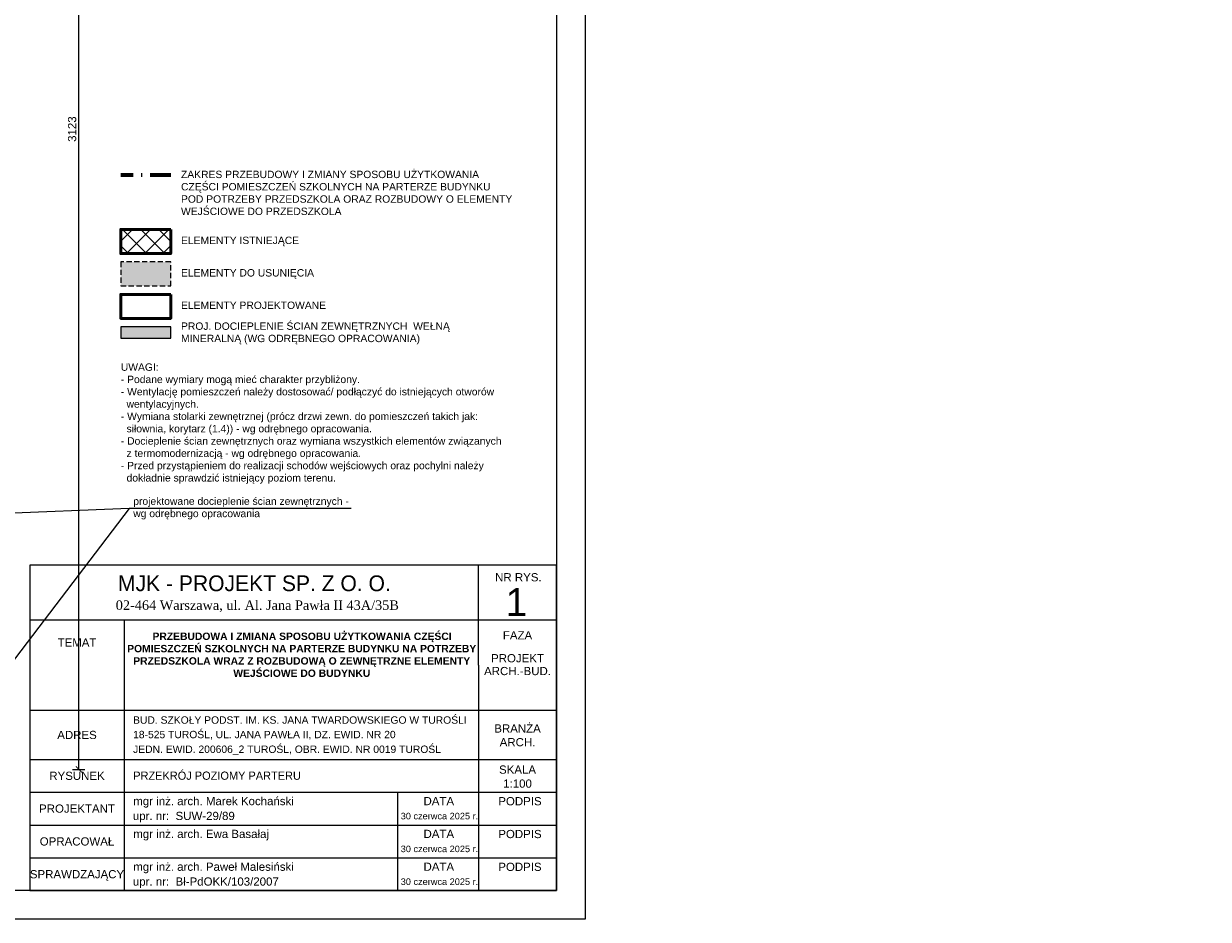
# Model space of a CAD drawing. Header units: millimetres. Extents: x -29624 to 9939, y -6894 to 6495.
# Tile 60 of 243: x -23057 to -20170, y 2127 to 4311. Entities that reach past the tile are written whole.
import ezdxf
from ezdxf.enums import TextEntityAlignment as Align

# ---------------------------------------------------------------- set-up
doc = ezdxf.new("R2010")
doc.units = ezdxf.units.MM
doc.header["$MEASUREMENT"] = 0
doc.linetypes.add('DASHED', pattern=[19.05, 12.7, -6.35])
doc.linetypes.add('Kropki i Kreski', pattern=[920, 500, -200, 20, -200])
for name, color, linetype, lineweight in [('A_do usunięcia', 200, 'Continuous', 9), ('A_opisy', 81, 'Continuous', 13), ('A_przekrojowe główne', 50, 'Continuous', 50), ('A_widokowe', 160, 'Continuous', 18), ('A_wymiary', 253, 'Continuous', 9), ('A_ściany istniejące hatch', 82, 'Continuous', 9)]:
    doc.layers.add(name, color=color, linetype=linetype, lineweight=lineweight)
doc.layers.add('A_wełna mineralna', color=7, linetype='Continuous', lineweight=5, true_color=0x00d66b)
doc.layers.add('A_zakres opracowania', color=7, linetype='Continuous', lineweight=70, true_color=0xe00038)
doc.layers.add('Konstrukcja - Ściany zew', color=7, linetype='Continuous')
doc.styles.add('st1', font='arial.ttf')
doc.styles.get("Standard").update_dxf_attribs({"font": 'arial.ttf'})
doc.styles.add('STIL16', font='arial.ttf')
doc.styles.add('STIL32', font='times.ttf')
doc.styles.add('STIL32_F', font='framd.ttf')
doc.dimstyles.new('1do100', dxfattribs={"dimtxt": 20, "dimasz": 15, "dimexe": 15, "dimexo": 0.625, "dimgap": 6, "dimtad": 1, "dimtxsty": 'Standard', "dimblk": 'ARCHTICK', "dimcen": 2.5, "dimadec": 0, "dimazin": 0, "dimtfac": 1, "dimtmove": 0, "dimatfit": 3, "dimldrblk": 'OBLIQUE', "dimfxl": 15, "dimfxlon": 1, "dimarcsym": 0})

# ---------------------------------------------------------------- blocks, each defined once
blk = doc.blocks.new('_ArchTick')
at = {"color": 0, "linetype": 'ByBlock', "const_width": 0.15}
blk.add_lwpolyline([(-0.5, -0.5), (0.5, 0.5)], dxfattribs=at)
blk = doc.blocks.new('*D1297')
at = {"layer": 'A_wymiary', "color": 0, "lineweight": -2, "transparency": 16777216}
for p, q in [((-22938, 5615.3), (-22908, 5615.3)), ((-22923, 2492.3), (-22923, 5615.3)), ((-22938, 2492.3), (-22908, 2492.3))]:
    blk.add_line(p, q, dxfattribs=at)
at = {"layer": 'Defpoints', "color": 0, "transparency": 16777216}
for p in [(-23199.1, 5615.3), (-22923, 5615.3), (-23199.1, 2492.3)]:
    blk.add_point(p, dxfattribs=at)
at = {"layer": 'A_wymiary', "color": 0, "lineweight": -2, "transparency": 16777216, "xscale": 15, "yscale": 15, "zscale": 15}
for p, rotation in [((-22923, 5615.3), 90), ((-22923, 2492.3), 270)]:
    blk.add_blockref('_ArchTick', p, dxfattribs=dict(at, rotation=rotation))
at = {"layer": 'A_wymiary', "color": 0, "transparency": 16777216, "insert": (-22939.2, 4053.8), "char_height": 20, "attachment_point": 5, "rotation": 90}
blk.add_mtext('3123', dxfattribs=at)
blk = doc.blocks.new('_Oblique')
at = {"color": 0, "linetype": 'ByBlock', "lineweight": -2}
blk.add_line((-0.5, -0.5), (0.5, 0.5), dxfattribs=at)

msp = doc.modelspace()

# ---------------------------------------------------------------- hatches: boundary and pattern name
at = {"layer": 'A_do usunięcia', "true_color": 0xbdfafa}
h = msp.add_hatch(color=254, dxfattribs=at)
h.dxf.hatch_style = 1
h.paths.add_polyline_path([(-22698.88, 3729.795), (-22820.544, 3729.795), (-22820.544, 3671.233), (-22698.88, 3671.233)])
at = {"layer": 'A_wełna mineralna'}
h = msp.add_hatch(color=256, dxfattribs=at)
h.dxf.hatch_style = 1
h.paths.add_polyline_path([(-22698.88, 3571.466), (-22820.544, 3571.466), (-22820.544, 3543.734), (-22698.88, 3543.734)])
at = {"layer": 'A_ściany istniejące hatch'}
h = msp.add_hatch(dxfattribs=at)
h.set_pattern_fill('NET', color=256, scale=250, angle=45)
h.set_pattern_definition([(45, (0, 526.487), (-22.097087, 22.097087), []), (135, (0, 526.487), (-22.097087, -22.097087), [])])
h.paths.add_polyline_path([(-22698.88, 3808.96), (-22820.544, 3808.96), (-22820.544, 3750.398), (-22698.88, 3750.398)])

# ---------------------------------------------------------------- linework, layer by layer
at = {"layer": 'A_do usunięcia', "linetype": 'DASHED'}
msp.add_lwpolyline([(-22698.88, 3729.795), (-22820.544, 3729.795), (-22820.544, 3671.233), (-22698.88, 3671.233)], close=True, dxfattribs=at)
at = {"layer": 'A_opisy'}
for p, q in [((-22800.426, 3128.44), (-23206.62, 3112.528)), ((-21948.735, 2746.793), (-21948.735, 2990.038)), ((-23042.355, 2856.793), (-21758.735, 2856.793)), ((-22812.355, 2856.793), (-22812.355, 2196.793)), ((-21948.735, 2746.793), (-21948.735, 2196.793)), ((-23042.355, 2636.793), (-21758.735, 2636.793)), ((-23042.355, 2516.793), (-21758.735, 2516.793)), ((-23042.355, 2436.793), (-21758.735, 2436.793)), ((-22146.23, 2436.793), (-22146.23, 2196.793)), ((-23042.355, 2356.793), (-21758.735, 2356.793)), ((-23042.355, 2276.793), (-21758.735, 2276.793))]:
    msp.add_line(p, q, dxfattribs=at)
for points in [[(-27888.735, 6326.793), (-21688.735, 6326.793), (-21688.735, 2126.793), (-27888.735, 2126.793)], [(-27688.735, 6256.793), (-21758.735, 6256.793), (-21758.735, 2196.793), (-27688.735, 2196.793)], [(-23042.355, 2196.793), (-21758.735, 2196.793), (-21758.735, 2990.038), (-23042.355, 2990.038)]]:
    msp.add_lwpolyline(points, close=True, dxfattribs=at)
msp.add_lwpolyline([(-22259.154, 3128.44), (-22800.426, 3128.44), (-23285.234, 2492.323)], dxfattribs=at)
at = {"layer": 'A_przekrojowe główne'}
msp.add_lwpolyline([(-22698.88, 3650.63), (-22820.544, 3650.63), (-22820.544, 3592.069), (-22698.88, 3592.069)], close=True, dxfattribs=at)
at = {"layer": 'A_widokowe'}
msp.add_lwpolyline([(-22698.88, 3571.466), (-22820.544, 3571.466), (-22820.544, 3543.734), (-22698.88, 3543.734)], close=True, dxfattribs=at)
at = {"layer": 'A_zakres opracowania', "linetype": 'Kropki i Kreski', "ltscale": 0.1}
msp.add_line((-22698.88, 3941.091), (-22820.544, 3941.091), dxfattribs=at)
at = {"layer": 'Konstrukcja - Ściany zew', "color": 7, "linetype": 'Continuous', "lineweight": 50}
msp.add_lwpolyline([(-22698.88, 3808.96), (-22820.544, 3808.96), (-22820.544, 3750.398), (-22698.88, 3750.398)], close=True, dxfattribs=at)

# ---------------------------------------------------------------- texts
at = {"layer": 'A_opisy'}
for s, height, style, p in [('MJK - PROJEKT SP. Z O. O. ', 38.4, 'STIL32_F', (-22487.914, 2927.037)), ('NR RYS.', 20, 'st1', (-21851.645, 2950.927)), ('1', 68.093, 'st1', (-21856.441, 2866.264)), ('02-464 Warszawa, ul. Al. Jana Pawła II 43A/35B', 23.04, 'STIL32', (-22487.914, 2881.421)), ('PODPIS', 20, 'st1', (-21847.806, 2404.797)), ('DATA', 20, 'st1', (-22045.593, 2405.105)), ('30 czerwca 2025 r.', 16, 'st1', (-22043.976, 2370.576)), ('DATA', 20, 'st1', (-22045.593, 2325.105)), ('PODPIS', 20, 'st1', (-21847.806, 2324.797)), ('30 czerwca 2025 r.', 16, 'st1', (-22043.976, 2290.576)), ('DATA', 20, 'st1', (-22045.593, 2245.105)), ('PODPIS', 20, 'st1', (-21847.806, 2244.797)), ('30 czerwca 2025 r.', 16, 'st1', (-22043.976, 2210.576))]:
    msp.add_text(s, height=height, dxfattribs=dict(at, style=style)).set_placement(p, align=Align.CENTER)
at = {"layer": 'A_opisy', "style": 'st1'}
for s, p in [('TEMAT', (-22927.355, 2801.774)), ('FAZA', (-21853.735, 2819.32)), ('PROJEKT', (-21853.735, 2763.438)), ('ARCH.-BUD.', (-21853.735, 2732.249)), ('BRANŻA', (-21853.735, 2592.186)), ('ADRES', (-22927.355, 2576.426)), ('ARCH.', (-21853.735, 2558.74)), ('RYSUNEK', (-22927.355, 2476.793)), ('SKALA', (-21853.735, 2491.902)), ('1:100', (-21853.735, 2457.872)), ('PROJEKTANT', (-22927.355, 2396.793)), ('OPRACOWAŁ', (-22927.355, 2316.793)), ('SPRAWDZAJĄCY', (-22927.355, 2236.793))]:
    msp.add_text(s, height=20, dxfattribs=at).set_placement(p, align=Align.MIDDLE_CENTER)
at = {"layer": 'A_opisy'}
for s, height, style, p in [('BUD. SZKOŁY PODST. IM. KS. JANA TWARDOWSKIEGO W TUROŚLI', 18, 'STIL16', (-22790.663, 2603.743)), ('18-525 TUROŚL, UL. JANA PAWŁA II, DZ. EWID. NR 20', 18, 'STIL16', (-22790.663, 2568.409)), ('JEDN. EWID. 200606_2 TUROŚL, OBR. EWID. NR 0019 TUROŚL', 18, 'STIL16', (-22790.663, 2532.531)), ('PRZEKRÓJ POZIOMY PARTERU', 20, 'STIL32_F', (-22790.337, 2467.085)), ('mgr inż. arch. Marek Kochański', 20, 'st1', (-22790.212, 2405.101)), ('upr. nr:  SUW-29/89', 20, 'st1', (-22791.182, 2368.954)), ('mgr inż. arch. Ewa Basałaj', 20, 'st1', (-22790.212, 2325.101)), ('mgr inż. arch. Paweł Malesiński', 20, 'st1', (-22790.212, 2245.101)), ('upr. nr:  Bł-PdOKK/103/2007', 20, 'st1', (-22791.182, 2208.954))]:
    msp.add_text(s, height=height, dxfattribs=dict(at, style=style)).set_placement(p)
at = {"layer": 'A_opisy', "char_height": 18, "attachment_point": 1}
for s, width, heights, insert in [('ZAKRES PRZEBUDOWY I ZMIANY SPOSOBU UŻYTKOWANIA CZĘŚCI POMIESZCZEŃ SZKOLNYCH NA PARTERZE BUDYNKU POD POTRZEBY PRZEDSZKOLA ORAZ ROZBUDOWY O ELEMENTY WEJŚCIOWE DO PRZEDSZKOLA', 806.73455, [137.169], (-22673.88, 3952.294)), ('ELEMENTY ISTNIEJĄCE', 337.25441, [50.493], (-22673.88, 3791.489)), ('ELEMENTY DO USUNIĘCIA', 337.25441, [50.493], (-22673.88, 3712.325)), ('ELEMENTY PROJEKTOWANE', 360.0591, [50.493], (-22673.88, 3633.16)), ('PROJ. DOCIEPLENIE ŚCIAN ZEWNĘTRZNYCH  WEŁNĄ MINERALNĄ (WG ODRĘBNEGO OPRACOWANIA)', 664.56608, [94.654], (-22673.88, 3582.307)), ('UWAGI: \\P- Podane wymiary mogą mieć charakter przybliżony. \\P- Wentylację pomieszczeń należy dostosować/ podłączyć do istniejących otworów \\P  wentylacyjnych. \\P- Wymiana stolarki zewnętrznej (prócz drzwi zewn. do pomieszczeń takich jak: \\P  siłownia, korytarz (1.4)) - wg odrębnego opracowania. \\P- Docieplenie ścian zewnętrznych oraz wymiana wszystkich elementów związanych \\P  z termomodernizacją - wg odrębnego opracowania.\\P- Przed przystąpieniem do realizacji schodów wejściowych oraz pochylni należy \\P  dokładnie sprawdzić istniejący poziom terenu.', 932.0282, [311.444], (-22820.544, 3482.435)), ('projektowane docieplenie ścian zewnętrznych - \\Pwg odrębnego opracowania', 569.96667, [74.599], (-22790.291, 3155.47))]:
    msp.add_mtext_dynamic_manual_height_columns(s, width=width, gutter_width=12.5, heights=heights, dxfattribs=dict(at, insert=insert))
at = {"layer": 'A_opisy', "insert": (-22812.355, 2825.954), "char_height": 17, "attachment_point": 1, "style": 'st1'}
msp.add_mtext_dynamic_manual_height_columns('\\pi68.939;{\\fArial|b1|i0|c238|p34;\\H1.0588x;PRZEBUDOWA I ZMIANA SPOSOBU UŻYTKOWANIA CZĘŚCI \\P\\pi7.3216;POMIESZCZEŃ SZKOLNYCH NA PARTERZE BUDYNKU NA POTRZEBY \\P\\pi22.031;PRZEDSZKOLA WRAZ Z ROZBUDOWĄ O ZEWNĘTRZNE ELEMENTY \\P\\pi265.91;WEJŚCIOWE DO BUDYNKU}', width=863.62032, gutter_width=96.285, heights=[189.161], dxfattribs=at)

# ---------------------------------------------------------------- dimensions: what is measured, and where the dimension line sits
at = {"layer": 'A_wymiary'}
dim = msp.add_linear_dim(base=(-22922.97, 5615.323), p1=(-23199.06, 2492.323), p2=(-23199.06, 5615.323), angle=90, dimstyle='1do100', dxfattribs=at)
dim.commit()
dim.dimension.update_dxf_attribs({"geometry": '*D1297', "text_midpoint": (-22939.188, 4053.823)})

doc.saveas('drawing.dxf')
